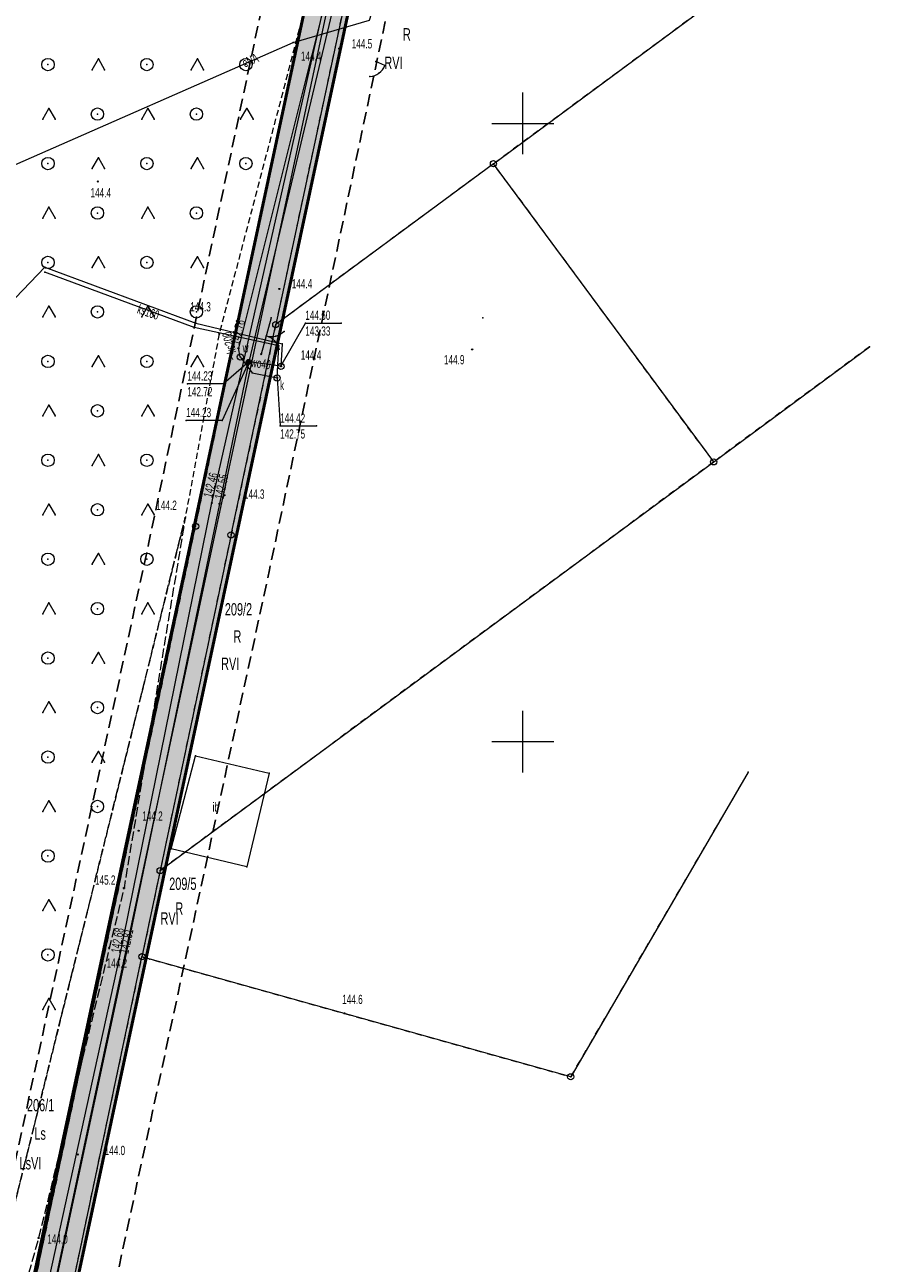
# Model space of a CAD drawing. Extents: x 6456700 to 6518119, y 5963420 to 5980059.
# Tile 136 of 256: x 6512129 to 6512199, y 5965557 to 5965657. Entities that reach past the tile are written whole.
import ezdxf
from ezdxf.enums import TextEntityAlignment as Align

# ---------------------------------------------------------------- set-up
doc = ezdxf.new("R2010")
doc.units = 0
doc.header["$MEASUREMENT"] = 0
for name, pattern in [('L_0_03', [1, 0.5, -0.5]), ('L_0_04', [1.5, 1, -0.5]), ('L_0_52', [1, 0.75, -0.25]), ('L_0_5A', [0.75, 0.5, -0.25])]:
    doc.linetypes.add(name, pattern=pattern)
doc.layers.get('0').update_dxf_attribs({"color": 2, "linetype": 'CONTINUOUS', "lineweight": 5})
for name, color, linetype, lineweight in [('18mm Kreska ciągła', 7, 'CONTINUOUS', 18), ('202_punkt_graniczny', 7, 'CONTINUOUS', 18), ('209_oznaczenie_konturu_klasyfikacyjnego', 96, 'CONTINUOUS', 18), ('210_oznaczenie_konturu_uzytku_gruntowego', 96, 'CONTINUOUS', 18), ('211_numer_dzialki_ewidencyjnej', 7, 'CONTINUOUS', 18), ('218_kontur_uzytku_gruntowego', 96, 'L_0_03', 18), ('219_dzialka_ewidencyjna', 7, 'CONTINUOUS', 18), ('50mm Kreska ciągła', 7, 'CONTINUOUS', 50), ('9mm Kreska ciągła', 252, 'CONTINUOUS', 9), ('brama', 7, 'CONTINUOUS', 18), ('furtka', 7, 'CONTINUOUS', 18), ('inna_budowla', 7, 'CONTINUOUS', 18), ('inna_budowla_Atr17', 7, 'CONTINUOUS', 18), ('jezdnia', 7, 'CONTINUOUS', 18), ('komora_podziemna', 7, 'CONTINUOUS', 18), ('ogrodzenie_trwale', 7, 'CONTINUOUS', 18), ('pikieta_naturalna', 7, 'CONTINUOUS', 18), ('pikieta_naturalna_Atr2', 7, 'CONTINUOUS', 18), ('przewod_elektroenergetyczny_podziemny', 7, 'CONTINUOUS', 18), ('przewod_elektroenergetyczny_podziemny_Atr1', 7, 'CONTINUOUS', 18), ('przewod_kanalizacyjny', 7, 'CONTINUOUS', 18), ('przewod_kanalizacyjny_Atr1', 7, 'CONTINUOUS', 18), ('przewod_wodociagowy', 7, 'CONTINUOUS', 18), ('przewod_wodociagowy_Atr1', 7, 'CONTINUOUS', 18), ('rzedna', 7, 'CONTINUOUS', 18), ('rzedna_Atr2', 7, 'CONTINUOUS', 18), ('rzedna_Atr3', 7, 'CONTINUOUS', 18), ('siatka_krzyrzy', 7, 'CONTINUOUS', 18), ('studnia_kanalizacyjna', 7, 'CONTINUOUS', 18), ('studnia_kanalizacyjna_Atr17', 7, 'CONTINUOUS', 18), ('teren_zalesiony', 7, 'CONTINUOUS', 18), ('Zakres', 7, 'CONTINUOUS', 18), ('zasuwa_lub_zawor', 7, 'CONTINUOUS', 18), ('zasuwa_lub_zawor_Atr17', 7, 'CONTINUOUS', 18)]:
    doc.layers.add(name, color=color, linetype=linetype, lineweight=lineweight)
doc.styles.get("Standard").update_dxf_attribs({"font": 'txt', "width": 0.75})

# ---------------------------------------------------------------- blocks, each defined once
blk = doc.blocks.new('mdcp_nowa')
at = {"layer": 'pikieta_naturalna', "linetype": 'Continuous', "lineweight": 18, "true_color": 0x000000}
for points in [[(6494885.16, 5982106.01, 1), (6494885.16, 5982106.11, 1)], [(6494885.19, 5982105.96, 1), (6494885.19, 5982106.04, 1)], [(6494865.63, 5982095.25, 1), (6494865.63, 5982095.34, 1)], [(6494880.31, 5982086.57, 1), (6494880.31, 5982086.66, 1)], [(6494875.44, 5982082.92, 1), (6494875.44, 5982083.01, 1)], [(6494878.84, 5982081.29, 1), (6494878.84, 5982081.38, 1)], [(6494895.9, 5982081.67, 1), (6494895.9, 5982081.76, 1)], [(6494875.87, 5982069.88, 1), (6494875.87, 5982069.96, 1)], [(6494872.69, 5982068.03, 1), (6494872.69, 5982068.12, 1)], [(6494868.93, 5982042.75, 1), (6494868.93, 5982042.83, 1)], [(6494867.75, 5982038.12, 1), (6494867.75, 5982038.21, 1)], [(6494866.55, 5982033.28, 1), (6494866.55, 5982033.37, 1)], [(6494885.57, 5982027.97, 1), (6494885.57, 5982028.06, 1)], [(6494864.02, 5982016.57, 1), (6494864.02, 5982016.66, 1)], [(6494860.84, 5982009.8, 1), (6494860.84, 5982009.89, 1)]]:
    blk.add_hatch(color=18, dxfattribs=at).paths.add_polyline_path(points)
at = {"layer": 'rzedna', "linetype": 'Continuous', "lineweight": 18, "true_color": 0x000000}
for points in [[(6494877, 5982081.76, 1), (6494877, 5982081.86, 1)], [(6494874.85, 5982069.26, 1), (6494874.85, 5982069.36, 1)], [(6494875.47, 5982069.2, 1), (6494875.47, 5982069.29, 1)], [(6494867.35, 5982032.34, 1), (6494867.35, 5982032.43, 1)], [(6494867.82, 5982032.29, 1), (6494867.82, 5982032.38, 1)]]:
    blk.add_hatch(color=18, dxfattribs=at).paths.add_polyline_path(points)
at = {"layer": 'rzedna', "linetype": 'Continuous', "lineweight": 18, "true_color": 0x0000ff}
for points in [[(6494877.83, 5982080.67, 1), (6494877.83, 5982080.75, 1)], [(6494880.44, 5982080.3, 1), (6494880.44, 5982080.39, 1)]]:
    blk.add_hatch(color=5, dxfattribs=at).paths.add_polyline_path(points)
at = {"layer": 'rzedna', "linetype": 'Continuous', "lineweight": 18, "true_color": 0x994c00}
blk.add_hatch(color=34, dxfattribs=at).paths.add_polyline_path([(6494880.13, 5982079.37, 1), (6494880.13, 5982079.46, 1)])
at = {"layer": 'zasuwa_lub_zawor', "linetype": 'Continuous', "lineweight": 18, "true_color": 0x0000ff}
blk.add_hatch(color=5, dxfattribs=at).paths.add_polyline_path([(6494877.83, 5982080.51, 1), (6494877.83, 5982080.91, 1)])
for p in [(6494928.03, 5982081.93), (6494918.23, 5982047.52)]:
    blk.add_point(p)
at = {"layer": '202_punkt_graniczny', "color": 7, "linetype": 'Continuous', "lineweight": 18}
for centre in [(6494897.62, 5982096.74), (6494880.02, 5982083.73), (6494915.43, 5982072.62), (6494873.54, 5982067.42), (6494876.4, 5982066.72), (6494870.67, 5982039.57), (6494869.2, 5982032.6), (6494903.87, 5982022.89)]:
    blk.add_circle(centre, 0.25, dxfattribs=at)
at = {"layer": '202_punkt_graniczny'}
for p in [(6494897.62, 5982096.74), (6494880.02, 5982083.73), (6494915.43, 5982072.62), (6494873.54, 5982067.42), (6494876.4, 5982066.72), (6494870.67, 5982039.57), (6494869.2, 5982032.6), (6494903.87, 5982022.89)]:
    blk.add_point(p, dxfattribs=at)
at = {"layer": '218_kontur_uzytku_gruntowego', "lineweight": 18, "flags": 128}
for points in [[(6494897.62, 5982096.74), (6494928.17, 5982119.33)], [(6494887.4, 5982118.29), (6494880.02, 5982083.73)], [(6494873.54, 5982067.42), (6494882.71, 5982111.1)], [(6494897.62, 5982096.74), (6494880.02, 5982083.73)], [(6494915.43, 5982072.62), (6494897.62, 5982096.74)], [(6494880.02, 5982083.73), (6494876.4, 5982066.72)], [(6494928.03, 5982081.93), (6494915.43, 5982072.62)], [(6494915.43, 5982072.62), (6494870.67, 5982039.57)], [(6494858.07, 5981994.59), (6494873.54, 5982067.42)], [(6494876.4, 5982066.72), (6494870.67, 5982039.57)], [(6494903.87, 5982022.89), (6494918.23, 5982047.52)], [(6494870.67, 5982039.57), (6494869.2, 5982032.6)], [(6494855.79, 5981969.03), (6494869.2, 5982032.6)], [(6494869.2, 5982032.6), (6494903.87, 5982022.89)]]:
    blk.add_lwpolyline(points, dxfattribs=at)
at = {"layer": '218_kontur_uzytku_gruntowego'}
for p in [(6494897.62, 5982096.74), (6494897.62, 5982096.74), (6494897.62, 5982096.74), (6494897.62, 5982096.74), (6494880.02, 5982083.73), (6494880.02, 5982083.73), (6494880.02, 5982083.73), (6494880.02, 5982083.73), (6494880.02, 5982083.73), (6494880.02, 5982083.73), (6494915.43, 5982072.62), (6494915.43, 5982072.62), (6494915.43, 5982072.62), (6494915.43, 5982072.62), (6494873.54, 5982067.42), (6494873.54, 5982067.42), (6494873.54, 5982067.42), (6494873.54, 5982067.42), (6494876.4, 5982066.72), (6494876.4, 5982066.72), (6494876.4, 5982066.72), (6494876.4, 5982066.72), (6494870.67, 5982039.57), (6494870.67, 5982039.57), (6494870.67, 5982039.57), (6494870.67, 5982039.57), (6494870.67, 5982039.57), (6494870.67, 5982039.57), (6494869.2, 5982032.6), (6494869.2, 5982032.6), (6494869.2, 5982032.6), (6494869.2, 5982032.6), (6494869.2, 5982032.6), (6494869.2, 5982032.6), (6494903.87, 5982022.89), (6494903.87, 5982022.89), (6494903.87, 5982022.89), (6494903.87, 5982022.89)]:
    blk.add_point(p, dxfattribs=at)
at = {"layer": '219_dzialka_ewidencyjna', "color": 3, "linetype": 'Continuous', "lineweight": 18, "flags": 128}
for points in [[(6494891.82, 5982138.96), (6494880.02, 5982083.73)], [(6494897.62, 5982096.74), (6494928.17, 5982119.33)], [(6494873.54, 5982067.42), (6494882.71, 5982111.1)], [(6494897.62, 5982096.74), (6494880.02, 5982083.73)], [(6494915.43, 5982072.62), (6494897.62, 5982096.74)], [(6494876.4, 5982066.72), (6494880.02, 5982083.73)], [(6494915.43, 5982072.62), (6494928.03, 5982081.93)], [(6494870.67, 5982039.57), (6494915.43, 5982072.62)], [(6494858.07, 5981994.59), (6494873.54, 5982067.42)], [(6494876.4, 5982066.72), (6494870.67, 5982039.57)], [(6494918.23, 5982047.52), (6494903.87, 5982022.89)], [(6494870.67, 5982039.57), (6494869.2, 5982032.6)], [(6494855.79, 5981969.03), (6494869.2, 5982032.6)], [(6494903.87, 5982022.89), (6494869.2, 5982032.6)]]:
    blk.add_lwpolyline(points, dxfattribs=at)
at = {"layer": '219_dzialka_ewidencyjna', "color": 3}
for p in [(6494897.62, 5982096.74), (6494897.62, 5982096.74), (6494897.62, 5982096.74), (6494880.02, 5982083.73), (6494880.02, 5982083.73), (6494880.02, 5982083.73), (6494915.43, 5982072.62), (6494915.43, 5982072.62), (6494915.43, 5982072.62), (6494873.54, 5982067.42), (6494873.54, 5982067.42), (6494876.4, 5982066.72), (6494876.4, 5982066.72), (6494870.67, 5982039.57), (6494870.67, 5982039.57), (6494870.67, 5982039.57), (6494869.2, 5982032.6), (6494869.2, 5982032.6), (6494869.2, 5982032.6), (6494903.87, 5982022.89), (6494903.87, 5982022.89)]:
    blk.add_point(p, dxfattribs=at)
at = {"layer": 'brama', "color": 7, "linetype": 'Continuous', "lineweight": 18, "flags": 128}
blk.add_lwpolyline([(6494879.65, 5982084.28), (6494878.84, 5982081.33)], dxfattribs=at)
at = {"layer": 'brama', "color": 7, "linetype": 'Continuous', "lineweight": 18}
for centre, start, end in [((6494879.64, 5982084.25), 254.646, 314.646), ((6494878.85, 5982081.36), 14.646, 74.646)]:
    blk.add_arc(centre, 1.5, start, end, dxfattribs=at)
at = {"layer": 'brama'}
for p in [(6494879.65, 5982084.28), (6494880.7, 5982083.18), (6494879.25, 5982082.8), (6494879.25, 5982082.8), (6494879.92, 5982082.41), (6494880.02, 5982082.8), (6494878.84, 5982081.33), (6494880.3, 5982081.74)]:
    blk.add_point(p, dxfattribs=at)
at = {"layer": 'furtka', "color": 7, "linetype": 'Continuous', "lineweight": 18, "flags": 128}
blk.add_lwpolyline([(6494888.84, 5982104.67), (6494888.11, 5982104.99)], dxfattribs=at)
at = {"layer": 'furtka', "color": 7, "linetype": 'Continuous', "lineweight": 18}
blk.add_arc((6494887.47, 5982105.27), 1.5, 276.329, 336.329, dxfattribs=at)
at = {"layer": 'furtka'}
for p in [(6494888.11, 5982104.99), (6494888.84, 5982104.67), (6494888.84, 5982104.67), (6494887.63, 5982103.78), (6494888.35, 5982104.06)]:
    blk.add_point(p, dxfattribs=at)
at = {"layer": 'inna_budowla', "color": 7, "linetype": 'Continuous', "lineweight": 18, "flags": 128}
blk.add_lwpolyline([(6494871.57, 5982041.33), (6494873.52, 5982048.84), (6494879.49, 5982047.46), (6494877.69, 5982039.86)], close=True, dxfattribs=at)
at = {"layer": 'inna_budowla'}
for p in [(6494873.52, 5982048.84), (6494879.49, 5982047.46), (6494871.57, 5982041.33), (6494877.69, 5982039.86)]:
    blk.add_point(p, dxfattribs=at)
at = {"layer": 'jezdnia', "color": 7, "linetype": 'L_0_52', "lineweight": 18, "flags": 128}
blk.add_lwpolyline([(6494843, 5981947.41), (6494848.1, 5981971.86), (6494853.7, 5981995.39), (6494858.39, 5982010.52), (6494872.69, 5982068.07), (6494867.75, 5982038.16), (6494860.84, 5982009.85), (6494856.75, 5981995.21), (6494851.18, 5981971.25), (6494846.51, 5981946.92), (6494842.93, 5981917.97), (6494839.86, 5981918.42)], close=True, dxfattribs=at)
at = {"layer": 'jezdnia'}
for p in [(6494872.69, 5982068.07), (6494867.75, 5982038.16), (6494860.84, 5982009.85)]:
    blk.add_point(p, dxfattribs=at)
at = {"layer": 'komora_podziemna', "color": 5, "linetype": 'Continuous', "lineweight": 13}
blk.add_circle((6494880.44, 5982080.35), 0.25, dxfattribs=at)
at = {"layer": 'komora_podziemna'}
blk.add_point((6494880.44, 5982080.35), dxfattribs=at)
at = {"layer": 'ogrodzenie_trwale'}
for p in [(6494885.19, 5982106), (6494885.19, 5982106), (6494888.11, 5982104.99), (6494880.31, 5982086.61), (6494880.31, 5982086.61), (6494879.65, 5982084.28), (6494896.77, 5982084.26), (6494878.84, 5982081.33), (6494895.9, 5982081.72), (6494875.87, 5982069.92), (6494868.93, 5982042.79), (6494866.55, 5982033.32), (6494869.84, 5982032.41), (6494885.57, 5982028.02)]:
    blk.add_point(p, dxfattribs=at)
at = {"layer": 'pikieta_naturalna', "color": 7, "linetype": 'Continuous', "lineweight": 18}
for centre in [(6494885.16, 5982106.06), (6494885.19, 5982106), (6494865.63, 5982095.3), (6494880.31, 5982086.61), (6494875.44, 5982082.97), (6494878.84, 5982081.33), (6494895.9, 5982081.72), (6494875.87, 5982069.92), (6494872.69, 5982068.07), (6494868.93, 5982042.79), (6494867.75, 5982038.16), (6494866.55, 5982033.32), (6494885.57, 5982028.02), (6494864.02, 5982016.61), (6494860.84, 5982009.85)]:
    blk.add_circle(centre, 0.045, dxfattribs=at)
at = {"layer": 'pikieta_naturalna'}
for p in [(6494885.16, 5982106.06), (6494885.19, 5982106), (6494865.63, 5982095.3), (6494880.31, 5982086.61), (6494875.44, 5982082.97), (6494878.84, 5982081.33), (6494895.9, 5982081.72), (6494875.87, 5982069.92), (6494872.69, 5982068.07), (6494868.93, 5982042.79), (6494867.75, 5982038.16), (6494866.55, 5982033.32), (6494885.57, 5982028.02), (6494864.02, 5982016.61), (6494860.84, 5982009.85)]:
    blk.add_point(p, dxfattribs=at)
at = {"layer": 'przewod_elektroenergetyczny_podziemny', "color": 1, "linetype": 'Continuous', "lineweight": 18, "flags": 128}
blk.add_lwpolyline([(6494852.6, 5982093.88), (6494858.5, 5982096.47), (6494881.43, 5982106.55), (6494887.59, 5982108.35), (6494891.55, 5982120.94), (6494892.43, 5982121.59), (6494895.31, 5982129.26), (6494899.4, 5982139.64)], dxfattribs=at)
at = {"layer": 'przewod_elektroenergetyczny_podziemny'}
blk.add_point((6494881.43, 5982106.55), dxfattribs=at)
at = {"layer": 'przewod_kanalizacyjny', "color": 34, "linetype": 'Continuous', "lineweight": 18, "flags": 128}
for points in [[(6494893.62, 5982148.26), (6494877, 5982081.81)], [(6494874.85, 5982069.31), (6494891.01, 5982141), (6494905.74, 5982143.11)], [(6494877.15, 5982081.11), (6494878.11, 5982079.82), (6494880.13, 5982079.41), (6494880.26, 5982082), (6494873.41, 5982083.49), (6494861.34, 5982087.96)], [(6494877.15, 5982081.11), (6494877, 5982081.81)], [(6494710.02, 5981224.59), (6494712.73, 5981299.13), (6494714.74, 5981309.22), (6494725.45, 5981361.32), (6494736.71, 5981416.58), (6494748.57, 5981474.51), (6494759.64, 5981528.56), (6494769.33, 5981575.9), (6494780.23, 5981628.88), (6494789.56, 5981673.48), (6494801.12, 5981726.88), (6494812.93, 5981781.06), (6494824.61, 5981835.02), (6494837.01, 5981892.75), (6494849.07, 5981948.89), (6494861.07, 5982003.73), (6494867.35, 5982032.39), (6494874.85, 5982069.31)]]:
    blk.add_lwpolyline(points, dxfattribs=at)
at = {"layer": 'przewod_kanalizacyjny'}
for p in [(6494861.34, 5982087.96), (6494873.41, 5982083.49), (6494877, 5982081.81), (6494877, 5982081.81), (6494877.15, 5982081.11), (6494877.15, 5982081.11), (6494880.26, 5982082), (6494878.11, 5982079.82), (6494880.13, 5982079.41), (6494874.85, 5982069.31), (6494874.85, 5982069.31), (6494867.35, 5982032.39)]:
    blk.add_point(p, dxfattribs=at)
at = {"layer": 'przewod_wodociagowy', "color": 5, "linetype": 'Continuous', "lineweight": 18, "flags": 128}
for points in [[(6494892.06, 5982140.59), (6494877.83, 5982080.71), (6494875.47, 5982069.24), (6494867.82, 5982032.34), (6494861.63, 5982003.58), (6494849.58, 5981948.68), (6494837.65, 5981892.5), (6494825.12, 5981834.8), (6494813.48, 5981780.79), (6494801.71, 5981726.67), (6494790.16, 5981673.27), (6494780.64, 5981628.68), (6494769.72, 5981575.76), (6494760.13, 5981528.44), (6494749.03, 5981474.44), (6494737.27, 5981416.53), (6494726.02, 5981361.28), (6494715.35, 5981309.09), (6494713.3, 5981298.99), (6494710.89, 5981224.49)], [(6494830.77, 5982052.08), (6494832.51, 5982055.27), (6494844.09, 5982070.35), (6494861.34, 5982088.38), (6494873.56, 5982083.83), (6494880.54, 5982082.17), (6494880.44, 5982080.35)], [(6494880.44, 5982080.35), (6494877.83, 5982080.71)]]:
    blk.add_lwpolyline(points, dxfattribs=at)
at = {"layer": 'przewod_wodociagowy'}
for p in [(6494861.34, 5982088.38), (6494873.56, 5982083.83), (6494880.54, 5982082.17), (6494877.83, 5982080.71), (6494877.83, 5982080.71), (6494880.44, 5982080.35), (6494880.44, 5982080.35), (6494875.47, 5982069.24), (6494867.82, 5982032.34)]:
    blk.add_point(p, dxfattribs=at)
at = {"layer": 'rzedna', "color": 7, "linetype": 'Continuous', "lineweight": 18}
for centre in [(6494877, 5982081.81), (6494874.85, 5982069.31), (6494875.47, 5982069.24), (6494867.35, 5982032.39), (6494867.82, 5982032.34)]:
    blk.add_circle(centre, 0.045, dxfattribs=at)
at = {"layer": 'rzedna', "color": 5, "linetype": 'Continuous', "lineweight": 18}
for centre in [(6494877.83, 5982080.71), (6494880.44, 5982080.35)]:
    blk.add_circle(centre, 0.045, dxfattribs=at)
at = {"layer": 'rzedna', "color": 34, "linetype": 'Continuous', "lineweight": 18}
blk.add_circle((6494880.13, 5982079.41), 0.045, dxfattribs=at)
at = {"layer": 'rzedna'}
for p in [(6494877, 5982081.81), (6494877.83, 5982080.71), (6494877.83, 5982080.71), (6494880.44, 5982080.35), (6494880.13, 5982079.41), (6494874.85, 5982069.31), (6494875.47, 5982069.24), (6494867.35, 5982032.39), (6494867.82, 5982032.34)]:
    blk.add_point(p, dxfattribs=at)
at = {"layer": 'rzedna_Atr2', "color": 7, "linetype": 'Continuous', "lineweight": 18, "flags": 128}
for points in [[(6494880.44, 5982080.35), (6494882.41, 5982083.85), (6494885.32, 5982083.85)], [(6494877.83, 5982080.71), (6494875.69, 5982075.98), (6494872.77, 5982075.98)], [(6494877.83, 5982080.71), (6494875.79, 5982078.94), (6494872.87, 5982078.94)], [(6494880.13, 5982079.41), (6494880.37, 5982075.53), (6494883.32, 5982075.53)]]:
    blk.add_lwpolyline(points, dxfattribs=at)
at = {"layer": 'rzedna_Atr2'}
for p in [(6494882.41, 5982083.85), (6494885.32, 5982083.85), (6494877.83, 5982080.71), (6494877.83, 5982080.71), (6494880.44, 5982080.35), (6494880.13, 5982079.41), (6494872.87, 5982078.94), (6494875.79, 5982078.94), (6494872.77, 5982075.98), (6494875.69, 5982075.98), (6494880.37, 5982075.53), (6494883.32, 5982075.53)]:
    blk.add_point(p, dxfattribs=at)
at = {"layer": 'siatka_krzyrzy', "linetype": 'Continuous', "lineweight": 18, "flags": 128}
for points in [[(6494900, 5982097.5), (6494900, 5982102.5)], [(6494897.5, 5982100), (6494902.5, 5982100)], [(6494900, 5982047.5), (6494900, 5982052.5)], [(6494897.5, 5982050), (6494902.5, 5982050)]]:
    blk.add_lwpolyline(points, dxfattribs=at)
at = {"layer": 'studnia_kanalizacyjna', "color": 34, "linetype": 'Continuous', "lineweight": 13}
for centre in [(6494877.15, 5982081.11), (6494880.13, 5982079.41)]:
    blk.add_circle(centre, 0.25, dxfattribs=at)
at = {"layer": 'studnia_kanalizacyjna'}
for p in [(6494877.15, 5982081.11), (6494880.13, 5982079.41)]:
    blk.add_point(p, dxfattribs=at)
at = {"layer": 'teren_zalesiony', "color": 7, "linetype": 'L_0_5A', "lineweight": 18, "flags": 128}
blk.add_lwpolyline([(6494749.04, 5981637.69), (6494755.66, 5981670.01), (6494737.46, 5981764.28), (6494737.16, 5981791.3), (6494749.04, 5981852.67), (6494764.75, 5981913.45), (6494775.9, 5981961.48), (6494777.87, 5981989.51), (6494783.45, 5982011.84), (6494839.49, 5982122.69), (6494841.39, 5982126.46), (6494851.65, 5982122.44), (6494855, 5982121.3), (6494865.72, 5982117.22), (6494882.84, 5982111.12), (6494875.44, 5982082.97), (6494872.69, 5982068.07), (6494858.39, 5982010.52), (6494853.7, 5981995.39), (6494844.87, 5981972.24), (6494839.8, 5981948.29), (6494834.59, 5981918.29), (6494833.67, 5981895.64), (6494825.04, 5981866.45), (6494815.66, 5981839.49), (6494806.63, 5981812.44), (6494796.98, 5981779.38), (6494788.24, 5981753.69), (6494779.47, 5981722.59), (6494776.56, 5981704.35), (6494773.52, 5981676.05), (6494771.09, 5981650.72), (6494766.1, 5981631.37), (6494758.67, 5981613.63), (6494743.13, 5981581.66), (6494718.51, 5981591.3), (6494736.43, 5981613.92)], close=True, dxfattribs=at)
at = {"layer": 'teren_zalesiony', "color": 7, "linetype": 'Continuous', "lineweight": 18, "flags": 128}
for points in [[(6494865.18, 5982104.34), (6494865.68, 5982105.21)], [(6494865.68, 5982105.21), (6494866.18, 5982104.34)], [(6494873.18, 5982104.34), (6494873.68, 5982105.21)], [(6494873.68, 5982105.21), (6494874.18, 5982104.34)], [(6494861.18, 5982100.34), (6494861.68, 5982101.21)], [(6494861.68, 5982101.21), (6494862.18, 5982100.34)], [(6494869.18, 5982100.34), (6494869.68, 5982101.21)], [(6494869.68, 5982101.21), (6494870.18, 5982100.34)], [(6494877.18, 5982100.34), (6494877.68, 5982101.21)], [(6494877.68, 5982101.21), (6494878.18, 5982100.34)], [(6494865.18, 5982096.34), (6494865.68, 5982097.21)], [(6494865.68, 5982097.21), (6494866.18, 5982096.34)], [(6494873.18, 5982096.34), (6494873.68, 5982097.21)], [(6494873.68, 5982097.21), (6494874.18, 5982096.34)], [(6494861.18, 5982092.34), (6494861.68, 5982093.21)], [(6494861.68, 5982093.21), (6494862.18, 5982092.34)], [(6494869.18, 5982092.34), (6494869.68, 5982093.21)], [(6494869.68, 5982093.21), (6494870.18, 5982092.34)], [(6494865.18, 5982088.34), (6494865.68, 5982089.21)], [(6494865.68, 5982089.21), (6494866.18, 5982088.34)], [(6494873.18, 5982088.34), (6494873.68, 5982089.21)], [(6494873.68, 5982089.21), (6494874.18, 5982088.34)], [(6494861.18, 5982084.34), (6494861.68, 5982085.21)], [(6494861.68, 5982085.21), (6494862.18, 5982084.34)], [(6494869.18, 5982084.34), (6494869.68, 5982085.21)], [(6494869.68, 5982085.21), (6494870.18, 5982084.34)], [(6494865.18, 5982080.34), (6494865.68, 5982081.21)], [(6494865.68, 5982081.21), (6494866.18, 5982080.34)], [(6494873.18, 5982080.34), (6494873.68, 5982081.21)], [(6494873.68, 5982081.21), (6494874.18, 5982080.34)], [(6494861.18, 5982076.34), (6494861.68, 5982077.21)], [(6494861.68, 5982077.21), (6494862.18, 5982076.34)], [(6494869.18, 5982076.34), (6494869.68, 5982077.21)], [(6494869.68, 5982077.21), (6494870.18, 5982076.34)], [(6494865.18, 5982072.34), (6494865.68, 5982073.21)], [(6494865.68, 5982073.21), (6494866.18, 5982072.34)], [(6494861.18, 5982068.34), (6494861.68, 5982069.21)], [(6494861.68, 5982069.21), (6494862.18, 5982068.34)], [(6494869.18, 5982068.34), (6494869.68, 5982069.21)], [(6494869.68, 5982069.21), (6494870.18, 5982068.34)], [(6494865.18, 5982064.34), (6494865.68, 5982065.21)], [(6494865.68, 5982065.21), (6494866.18, 5982064.34)], [(6494861.18, 5982060.34), (6494861.68, 5982061.21)], [(6494861.68, 5982061.21), (6494862.18, 5982060.34)], [(6494869.18, 5982060.34), (6494869.68, 5982061.21)], [(6494869.68, 5982061.21), (6494870.18, 5982060.34)], [(6494865.18, 5982056.34), (6494865.68, 5982057.21)], [(6494865.68, 5982057.21), (6494866.18, 5982056.34)], [(6494861.18, 5982052.34), (6494861.68, 5982053.21)], [(6494861.68, 5982053.21), (6494862.18, 5982052.34)], [(6494865.18, 5982048.34), (6494865.68, 5982049.21)], [(6494865.68, 5982049.21), (6494866.18, 5982048.34)], [(6494861.18, 5982044.34), (6494861.68, 5982045.21)], [(6494861.68, 5982045.21), (6494862.18, 5982044.34)], [(6494861.18, 5982036.34), (6494861.68, 5982037.21)], [(6494861.68, 5982037.21), (6494862.18, 5982036.34)], [(6494861.18, 5982028.34), (6494861.68, 5982029.21)], [(6494861.68, 5982029.21), (6494862.18, 5982028.34)]]:
    blk.add_lwpolyline(points, dxfattribs=at)
at = {"layer": 'teren_zalesiony', "color": 7, "linetype": 'Continuous', "lineweight": 18}
for centre in [(6494861.6, 5982104.75), (6494869.6, 5982104.75), (6494877.6, 5982104.75), (6494865.6, 5982100.75), (6494873.6, 5982100.75), (6494861.6, 5982096.75), (6494869.6, 5982096.75), (6494877.6, 5982096.75), (6494865.6, 5982092.75), (6494873.6, 5982092.75), (6494861.6, 5982088.75), (6494869.6, 5982088.75), (6494865.6, 5982084.75), (6494873.6, 5982084.75), (6494861.6, 5982080.75), (6494869.6, 5982080.75), (6494865.6, 5982076.75), (6494861.6, 5982072.75), (6494869.6, 5982072.75), (6494865.6, 5982068.75), (6494861.6, 5982064.75), (6494869.6, 5982064.75), (6494865.6, 5982060.75), (6494861.6, 5982056.75), (6494865.6, 5982052.75), (6494861.6, 5982048.75), (6494865.6, 5982044.75), (6494861.6, 5982040.75), (6494861.6, 5982032.75)]:
    blk.add_circle(centre, 0.5, dxfattribs=at)
at = {"layer": 'teren_zalesiony'}
for p in [(6494865.68, 5982105.21), (6494865.68, 5982105.21), (6494873.68, 5982105.21), (6494873.68, 5982105.21), (6494861.6, 5982104.75), (6494865.18, 5982104.34), (6494866.18, 5982104.34), (6494869.6, 5982104.75), (6494873.18, 5982104.34), (6494874.18, 5982104.34), (6494877.6, 5982104.75), (6494861.68, 5982101.21), (6494861.68, 5982101.21), (6494869.68, 5982101.21), (6494869.68, 5982101.21), (6494877.68, 5982101.21), (6494877.68, 5982101.21), (6494861.18, 5982100.34), (6494862.18, 5982100.34), (6494865.6, 5982100.75), (6494869.18, 5982100.34), (6494870.18, 5982100.34), (6494873.6, 5982100.75), (6494877.18, 5982100.34), (6494878.18, 5982100.34), (6494865.68, 5982097.21), (6494865.68, 5982097.21), (6494873.68, 5982097.21), (6494873.68, 5982097.21), (6494861.6, 5982096.75), (6494865.18, 5982096.34), (6494866.18, 5982096.34), (6494869.6, 5982096.75), (6494873.18, 5982096.34), (6494874.18, 5982096.34), (6494877.6, 5982096.75), (6494861.68, 5982093.21), (6494861.68, 5982093.21), (6494869.68, 5982093.21), (6494869.68, 5982093.21), (6494861.18, 5982092.34), (6494862.18, 5982092.34), (6494865.6, 5982092.75), (6494869.18, 5982092.34), (6494870.18, 5982092.34), (6494873.6, 5982092.75), (6494865.68, 5982089.21), (6494865.68, 5982089.21), (6494873.68, 5982089.21), (6494873.68, 5982089.21), (6494861.6, 5982088.75), (6494865.18, 5982088.34), (6494866.18, 5982088.34), (6494869.6, 5982088.75), (6494873.18, 5982088.34), (6494874.18, 5982088.34), (6494861.68, 5982085.21), (6494861.68, 5982085.21), (6494869.68, 5982085.21), (6494869.68, 5982085.21), (6494861.18, 5982084.34), (6494862.18, 5982084.34), (6494865.6, 5982084.75), (6494869.18, 5982084.34), (6494870.18, 5982084.34), (6494873.6, 5982084.75), (6494875.44, 5982082.97), (6494865.68, 5982081.21), (6494865.68, 5982081.21), (6494873.68, 5982081.21), (6494873.68, 5982081.21), (6494861.6, 5982080.75), (6494865.18, 5982080.34), (6494866.18, 5982080.34), (6494869.6, 5982080.75), (6494873.18, 5982080.34), (6494874.18, 5982080.34), (6494861.68, 5982077.21), (6494861.68, 5982077.21), (6494869.68, 5982077.21), (6494869.68, 5982077.21), (6494861.18, 5982076.34), (6494862.18, 5982076.34), (6494865.6, 5982076.75), (6494869.18, 5982076.34), (6494870.18, 5982076.34), (6494865.68, 5982073.21), (6494865.68, 5982073.21), (6494861.6, 5982072.75), (6494865.18, 5982072.34), (6494866.18, 5982072.34), (6494869.6, 5982072.75), (6494861.68, 5982069.21), (6494861.68, 5982069.21), (6494869.68, 5982069.21), (6494869.68, 5982069.21), (6494861.18, 5982068.34), (6494862.18, 5982068.34), (6494865.6, 5982068.75), (6494869.18, 5982068.34), (6494870.18, 5982068.34), (6494872.69, 5982068.07), (6494865.68, 5982065.21), (6494865.68, 5982065.21), (6494861.6, 5982064.75), (6494865.18, 5982064.34), (6494866.18, 5982064.34), (6494869.6, 5982064.75), (6494861.68, 5982061.21), (6494861.68, 5982061.21), (6494869.68, 5982061.21), (6494869.68, 5982061.21), (6494861.18, 5982060.34), (6494862.18, 5982060.34), (6494865.6, 5982060.75), (6494869.18, 5982060.34), (6494870.18, 5982060.34), (6494865.68, 5982057.21), (6494865.68, 5982057.21), (6494861.6, 5982056.75), (6494865.18, 5982056.34), (6494866.18, 5982056.34), (6494861.68, 5982053.21), (6494861.68, 5982053.21), (6494861.18, 5982052.34), (6494862.18, 5982052.34), (6494865.6, 5982052.75), (6494865.68, 5982049.21), (6494865.68, 5982049.21), (6494861.6, 5982048.75), (6494865.18, 5982048.34), (6494866.18, 5982048.34), (6494861.68, 5982045.21), (6494861.68, 5982045.21), (6494861.18, 5982044.34), (6494862.18, 5982044.34), (6494865.6, 5982044.75), (6494861.6, 5982040.75), (6494861.68, 5982037.21), (6494861.68, 5982037.21), (6494861.18, 5982036.34), (6494862.18, 5982036.34), (6494861.6, 5982032.75), (6494861.68, 5982029.21), (6494861.68, 5982029.21), (6494861.18, 5982028.34), (6494862.18, 5982028.34)]:
    blk.add_point(p, dxfattribs=at)
at = {"layer": 'Zakres', "linetype": 'L_0_04', "lineweight": 25, "flags": 128}
blk.add_lwpolyline([(6495113.77, 5985050.22), (6495121.12, 5984877.07), (6495125.76, 5984757.87), (6495129.89, 5984649.81), (6495141.08, 5984611.3), (6495145.77, 5984544.53), (6495147.36, 5984487.27), (6495157.22, 5984392.07), (6495162.95, 5984387.45), (6495180.24, 5984384.16), (6495229.5, 5984386.61), (6495251.65, 5984373.41), (6495258.77, 5984357.12), (6495255.44, 5984330.44), (6495250.77, 5984304.39), (6495252.21, 5984282.78), (6495255.46, 5984256.45), (6495254.94, 5984238.25), (6495266.4, 5984211), (6495277.24, 5984182.33), (6495294.2, 5984133.19), (6495300.94, 5984095.37), (6495313.24, 5984037.69), (6495317.44, 5983978.18), (6495300.35, 5983922.18), (6495282.35, 5983883.38), (6495266.21, 5983862.23), (6495242.03, 5983839.67), (6495211.11, 5983816.86), (6495158.26, 5983772.66), (6495130.6, 5983651.16), (6495116.31, 5983543.43), (6495129.51, 5983346.73), (6495134.58, 5983264.71), (6495139.64, 5983186.97), (6495193.25, 5983077.94), (6495199.2, 5983041.97), (6495206.23, 5983026), (6495208.96, 5983004.88), (6495202.27, 5982979.48), (6495202.42, 5982950.13), (6495209.35, 5982897.38), (6495215.97, 5982850.34), (6495228.6, 5982809.97), (6495226.85, 5982778.82), (6495225.04, 5982750.56), (6495220.26, 5982723.37), (6495226.54, 5982679.97), (6495206.06, 5982669.48), (6495192.68, 5982657.71), (6495184.57, 5982648.65), (6495174.78, 5982624.58), (6495164.23, 5982604.61), (6495150.7, 5982588.3), (6495137.69, 5982582.43), (6495118.26, 5982573.75), (6495100.35, 5982558.42), (6495090.36, 5982544.99), (6495075.87, 5982519.06), (6495060.83, 5982499.68), (6495049.41, 5982485.49), (6495035.07, 5982459.7), (6495006.7, 5982406.64), (6494980.89, 5982351.84), (6494944.35, 5982293.29), (6494925.72, 5982250.11), (6494905.2, 5982190.37), (6494898.43, 5982153.5), (6494879.51, 5982063.89), (6494864.14, 5981992.66), (6494816.93, 5981768.61), (6494777.79, 5981577.7), (6494739.84, 5981394.72), (6494718.65, 5981297.89), (6494716.45, 5981237.31), (6494738.62, 5981208.21), (6494776.48, 5981173.06), (6494817.16, 5981137.44), (6494847.63, 5981109.8), (6494877.39, 5981077.08), (6494912.75, 5981030.55), (6494916.06, 5981014.71), (6494903.86, 5980957.01), (6494916.13, 5980953.51), (6494892.32, 5980927.59), (6494850.7, 5980858.8), (6494806.81, 5980779.89), (6494785.1, 5980753.49), (6494715.22, 5980723.29), (6494679.96, 5980686.78), (6494651.35, 5980651.29), (6494549.14, 5980683.24), (6494511.84, 5980659.66), (6494443.61, 5980630.33), (6494428.78, 5980598.6), (6494431.58, 5980579.46), (6494420.56, 5980549.76), (6494416.45, 5980528.2), (6494403.86, 5980507.16), (6494388.89, 5980482.96), (6494365.32, 5980407.99), (6494335.67, 5980315.15), (6494332.29, 5980297.41), (6494335.1, 5980278.18), (6494347.25, 5980254.84), (6494336.79, 5980250.09), (6494300.04, 5980271.34), (6494320.8, 5980301.43), (6494336.81, 5980349.17), (6494344.85, 5980380.92), (6494360.85, 5980437.13), (6494374.18, 5980476.38), (6494386.14, 5980498.84), (6494403.02, 5980528.52), (6494411.33, 5980563.19), (6494420.84, 5980586.25), (6494420.25, 5980601.11), (6494434.95, 5980635.94), (6494446.75, 5980644.99), (6494465.77, 5980647.27), (6494513.02, 5980669.46), (6494507.85, 5980679.68), (6494547.89, 5980705.83), (6494570.06, 5980691.34), (6494636.17, 5980669.05), (6494706.14, 5980756.86), (6494742.78, 5980772.58), (6494798.53, 5980814.27), (6494826.12, 5980867.97), (6494849.57, 5980908.6), (6494845.35, 5980942.01), (6494853.94, 5980970.83), (6494891.08, 5980960.54), (6494890.11, 5980965.73), (6494903.94, 5981025.69), (6494869.98, 5981070.3), (6494770.97, 5981160.58), (6494728.18, 5981200.64), (6494706.13, 5981229.56), (6494707.94, 5981299.75), (6494728.84, 5981398.1), (6494767.06, 5981580.19), (6494806.17, 5981770.55), (6494854.36, 5981994.76), (6494869.73, 5982065.97), (6494888.61, 5982155.44), (6494891.67, 5982173.95), (6494895.82, 5982197.45), (6494916.38, 5982253.72), (6494935.47, 5982297.95), (6494954.97, 5982331.67), (6494972.09, 5982356.64), (6494997.76, 5982411.14), (6495026.29, 5982464.48), (6495041.09, 5982491.09), (6495052.99, 5982505.88), (6495067.51, 5982524.6), (6495081.94, 5982550.43), (6495092.99, 5982565.28), (6495112.86, 5982582.29), (6495133.59, 5982591.55), (6495144.48, 5982596.46), (6495155.87, 5982610.19), (6495165.7, 5982628.8), (6495175.96, 5982654.03), (6495185.62, 5982664.83), (6495200.4, 5982677.82), (6495212.49, 5982688.04), (6495209.64, 5982723.43), (6495215.22, 5982750.57), (6495216.87, 5982779.54), (6495218.31, 5982809.31), (6495206.86, 5982847.92), (6495199.44, 5982894.74), (6495192.11, 5982948.71), (6495190.16, 5982979.24), (6495183.47, 5983075.16), (6495129.79, 5983184.34), (6495124.6, 5983264.07), (6495119.53, 5983346.09), (6495106.27, 5983543.75), (6495120.74, 5983652.9), (6495148.75, 5983779.42), (6495204.15, 5983826.04), (6495273.41, 5983889.36), (6495288.53, 5983927.42), (6495300.83, 5983964.69), (6495303.91, 5983980.14), (6495301.32, 5984039.55), (6495291.1, 5984093.63), (6495284.5, 5984130.67), (6495267.84, 5984178.93), (6495257.12, 5984207.3), (6495244.96, 5984236.19), (6495244.79, 5984255.42), (6495242.25, 5984281.97), (6495240.71, 5984304.95), (6495245.55, 5984331.94), (6495248.51, 5984355.64), (6495243.77, 5984366.47), (6495226.98, 5984376.47), (6495179.54, 5984374.12), (6495158.61, 5984378.09), (6495147.7, 5984386.91), (6495137.38, 5984486.61), (6495135.78, 5984544.04), (6495131.18, 5984609.54), (6495119.95, 5984648.2), (6495115.76, 5984757.49), (6495111.12, 5984876.67), (6495103.73, 5985050.93), (6495109.36, 5985081.73), (6495120.41, 5985085.88)], close=True, dxfattribs=at)
at = {"layer": 'Zakres'}
for p in [(6494869.73, 5982065.97), (6494879.51, 5982063.89)]:
    blk.add_point(p, dxfattribs=at)
at = {"layer": 'zasuwa_lub_zawor', "color": 5, "linetype": 'Continuous', "lineweight": 18}
blk.add_circle((6494877.83, 5982080.71), 0.2, dxfattribs=at)
at = {"layer": 'zasuwa_lub_zawor'}
blk.add_point((6494877.83, 5982080.71), dxfattribs=at)
at = {"layer": '209_oznaczenie_konturu_klasyfikacyjnego', "lineweight": 20, "width": 0.66}
for s, p in [('RVI', (6494888.8, 5982105.4)), ('RVI', (6494875.6, 5982056.8)), ('RVI', (6494870.7, 5982036.2)), ('LsVI', (6494859.3, 5982016.4))]:
    blk.add_text(s, height=1, dxfattribs=at).set_placement(p, align=Align.TOP_LEFT)
at = {"layer": '210_oznaczenie_konturu_uzytku_gruntowego', "lineweight": 20, "width": 0.66}
for s, p in [('R', (6494890.3, 5982107.7)), ('R', (6494876.6, 5982059)), ('R', (6494871.9, 5982037)), ('Ls', (6494860.5, 5982018.8))]:
    blk.add_text(s, height=1, dxfattribs=at).set_placement(p, align=Align.TOP_LEFT)
at = {"layer": '211_numer_dzialki_ewidencyjnej', "color": 7, "lineweight": 20, "width": 0.66}
for s, p in [('209/2', (6494875.9, 5982061.2)), ('209/5', (6494871.4, 5982039)), ('206/1', (6494859.9, 5982021.1))]:
    blk.add_text(s, height=1, dxfattribs=at).set_placement(p, align=Align.TOP_LEFT)
at = {"layer": 'inna_budowla_Atr17', "color": 7, "lineweight": 15, "width": 0.66}
blk.add_text('ib', height=0.75, dxfattribs=at).set_placement((6494874.91, 5982045.08), align=Align.TOP_LEFT)
at = {"layer": 'pikieta_naturalna_Atr2', "color": 7, "lineweight": 15, "width": 0.66}
for s, p in [('144.5', (6494886.16, 5982106.81)), ('144.4', (6494882.05, 5982105.81)), ('144.4', (6494865.04, 5982094.76)), ('144.4', (6494881.31, 5982087.4)), ('144.3', (6494873.11, 5982085.54)), ('144.4', (6494882.04, 5982081.64)), ('144.9', (6494893.62, 5982081.26)), ('144.3', (6494877.45, 5982070.39)), ('144.2', (6494870.36, 5982069.49)), ('144.2', (6494869.22, 5982044.36)), ('145.2', (6494865.4, 5982039.18)), ('144.2', (6494866.34, 5982032.46)), ('144.6', (6494885.39, 5982029.53)), ('144.0', (6494866.18, 5982017.31)), ('144.0', (6494861.54, 5982010.15))]:
    blk.add_text(s, height=0.75, dxfattribs=at).set_placement(p, align=Align.TOP_LEFT)
at = {"layer": 'przewod_elektroenergetyczny_podziemny_Atr1', "color": 1, "lineweight": 15, "width": 0.66}
blk.add_text('eNA', height=0.75, rotation=23, dxfattribs=at).set_placement((6494877.22, 5982105.19), align=Align.TOP_LEFT)
at = {"layer": 'przewod_kanalizacyjny_Atr1', "color": 34, "lineweight": 15, "width": 0.66}
for s, rotation, p in [('ks160', 341.1, (6494869, 5982085.37)), ('ks200', 104.1, (6494876.1, 5982081.31))]:
    blk.add_text(s, height=0.75, rotation=rotation, dxfattribs=at).set_placement(p, align=Align.TOP_LEFT)
at = {"layer": 'przewod_wodociagowy_Atr1', "color": 5, "lineweight": 15, "width": 0.66}
blk.add_text('wo40', height=0.75, rotation=352.1, dxfattribs=at).set_placement((6494878.08, 5982081.06), align=Align.TOP_LEFT)
at = {"layer": 'rzedna_Atr2', "color": 7, "lineweight": 15, "width": 0.66}
for s, rotation, p in [('142.76', 75.4, (6494876.33, 5982082.23)), ('142.46', 75.6, (6494874.14, 5982069.86)), ('142.55', 78.3, (6494875.05, 5982069.71)), ('142.68', 80.7, (6494866.68, 5982032.99)), ('142.81', 77.8, (6494867.36, 5982032.95))]:
    blk.add_text(s, height=0.75, rotation=rotation, dxfattribs=at).set_placement(p, align=Align.TOP_LEFT)
at = {"layer": 'rzedna_Atr2', "color": 5, "lineweight": 15, "width": 0.66}
for s, p in [('144.50', (6494882.41, 5982084.86)), ('144.23', (6494872.87, 5982079.95)), ('144.23', (6494872.77, 5982076.99))]:
    blk.add_text(s, height=0.75, dxfattribs=at).set_placement(p, align=Align.TOP_LEFT)
at = {"layer": 'rzedna_Atr2', "color": 34, "lineweight": 15, "width": 0.66}
blk.add_text('144.42', height=0.75, dxfattribs=at).set_placement((6494880.37, 5982076.54), align=Align.TOP_LEFT)
at = {"layer": 'rzedna_Atr3', "color": 5, "lineweight": 15, "width": 0.66}
for s, p in [('143.33', (6494882.41, 5982083.58)), ('142.72', (6494872.87, 5982078.67))]:
    blk.add_text(s, height=0.75, dxfattribs=at).set_placement(p, align=Align.TOP_LEFT)
at = {"layer": 'rzedna_Atr3', "color": 34, "lineweight": 15, "width": 0.66}
blk.add_text('142.75', height=0.75, dxfattribs=at).set_placement((6494880.37, 5982075.26), align=Align.TOP_LEFT)
at = {"layer": 'studnia_kanalizacyjna_Atr17', "color": 34, "lineweight": 15, "width": 0.66}
for p in [(6494876.27, 5982081.6), (6494880.36, 5982079.19)]:
    blk.add_text('k', height=0.75, dxfattribs=at).set_placement(p, align=Align.TOP_LEFT)
at = {"layer": 'zasuwa_lub_zawor_Atr17', "color": 5, "lineweight": 15, "width": 0.66}
blk.add_text('w', height=0.75, dxfattribs=at).set_placement((6494877.34, 5982082.22), align=Align.TOP_LEFT)

msp = doc.modelspace()

# ---------------------------------------------------------------- block references
at = {"linetype": 'ByBlock'}
msp.add_blockref('mdcp_nowa', (17268.786, -16450.998), dxfattribs=at)

# ---------------------------------------------------------------- next in the draw order: hatches: boundary and pattern name
at = {"layer": '9mm Kreska ciągła'}
h = msp.add_hatch(dxfattribs=at)
h.set_pattern_fill('SAND_AND_LIME', color=4, scale=0.1)
h.set_pattern_definition([(37.5, (6506978.44693, 5965466.5146), (-0.0068032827, 0.208096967), [0, -0.16416, 0, -0.1836, 0, -0.1755]), (7.5, (6506978.44693, 5965466.5146), (0.191135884, 0.304791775), [0, -0.08856, 0, -0.14796, 0, -0.0567]), (-32.5, (6506978.3141, 5965466.5146), (0.336327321, 0.000611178), [0, -0.054, 0, -0.1944, 0, -0.2538]), (-42.5, (6506978.3141, 5965466.5146), (0.324661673, 0.094788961), [0, -0.027, 0, -0.12744, 0, -0.1458])])
h.paths.add_polyline_path([(6512110.549, 5965467.143), (6512123.051, 5965526.497, -0.0007537), (6512129.304, 5965555.993), (6512164.146, 5965719.115, 0.0500634), (6512164.212, 5965719.71), (6512170.437, 5965706.021), (6512170.11, 5965706.459, 0.6444801), (6512164.772, 5965705.291), (6512132.727, 5965555.262, 0.0007537), (6512126.476, 5965525.776), (6512113.974, 5965466.422), (6512110.549, 5965467.143)])

# ---------------------------------------------------------------- next in the draw order: linework, layer by layer
at = {"layer": '18mm Kreska ciągła', "color": 4, "ltscale": 0.1}
msp.add_line((6512163.177, 5965706.2), (6512131.016, 5965555.627), dxfattribs=at)
at = {"layer": '50mm Kreska ciągła', "color": 5, "ltscale": 0.1}
for points in [[(6512164.781, 5965738.75, 0.1122161), (6512164.158, 5965720.307, -0.1003783), (6512164.146, 5965719.115), (6512129.304, 5965555.993)], [(6512132.727, 5965555.262), (6512164.772, 5965705.291, -0.6444801), (6512170.11, 5965706.459), (6512170.437, 5965706.021)]]:
    msp.add_lwpolyline(points, format="xyb", dxfattribs=at)

doc.saveas('drawing.dxf')
